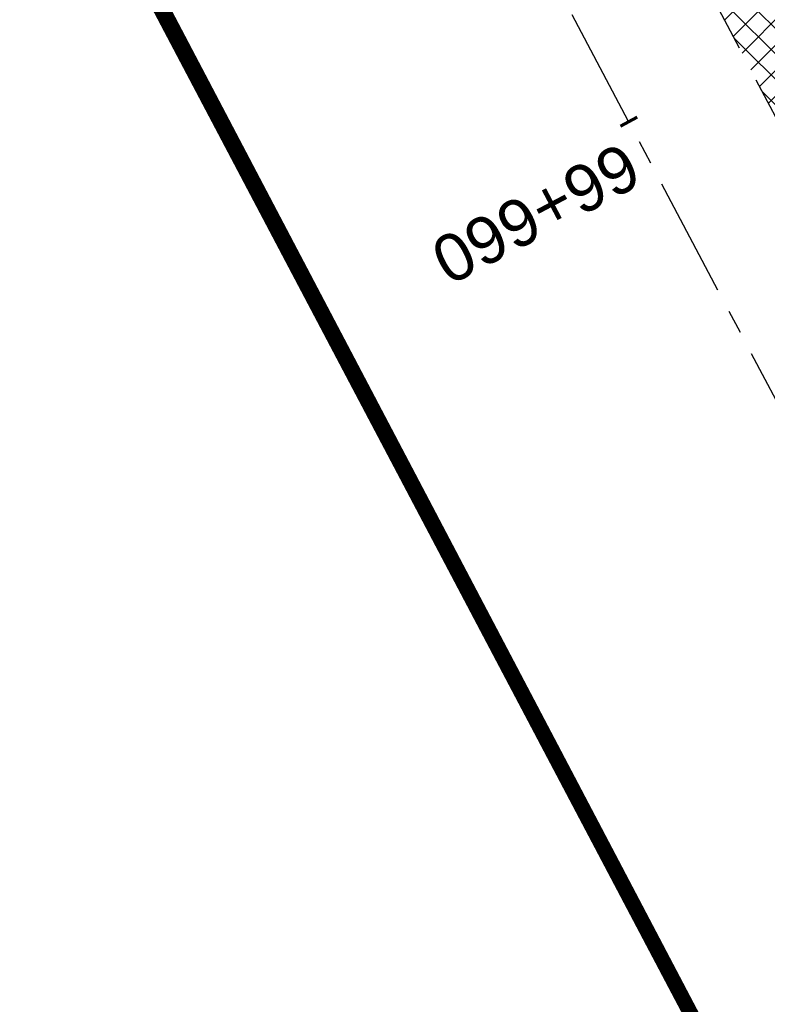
# Model space of a CAD drawing. Header units: metres. Extents: x 7529682 to 7533711, y 5721195 to 5727842.
# Tile 219 of 232: x 7529773 to 7529793, y 5727615 to 5727641. Entities that reach past the tile are written whole.
import ezdxf

# ---------------------------------------------------------------- set-up
doc = ezdxf.new("R2010")
doc.units = ezdxf.units.M
for name, pattern in [('817-dzialki-09-05-04$0$HIDDEN', [0.375, 0.25, -0.125]), ('ACAD_ISO05W100', [33, 24, -3, 0, -3, 0, -3]), ('CENTER', [50.800000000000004, 31.75, -6.35, 6.35, -6.35]), ('HIDDEN', [9.524999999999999, 6.35, -3.175])]:
    doc.linetypes.add(name, pattern=pattern)
doc.layers.add('C-DROGI-SYTUACJA-ETYKIETY', color=7, linetype='Continuous')
doc.layers.add('D-hatch-pobocza', color=131, linetype='Continuous')
doc.layers.add('D-hatch-ciag-pieszo-rowerowy', color=7, linetype='Continuous', lineweight=13, true_color=0xff9f80)
doc.layers.add('D-LR-etap-III', color=7, linetype='817-dzialki-09-05-04$0$HIDDEN', lineweight=50, true_color=0x00008f)
for name, color, linetype, lineweight in [('D-krawędzie', 3, 'Continuous', 30), ('D-oś', 10, 'CENTER', 30), ('D-pas-drogowy', 7, 'ACAD_ISO05W100', 50)]:
    doc.layers.add(name, color=color, linetype=linetype, lineweight=lineweight)
doc.styles.get("Standard").update_dxf_attribs({"font": 'arial.ttf'})
pattern_1 = [(45, (0, 0), (-0.3367596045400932, 0.3367596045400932), []), (135, (0, 0), (-0.3367596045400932, -0.3367596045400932), [])]

# ---------------------------------------------------------------- blocks, each defined once
blk = doc.blocks.new('AeccTickLine')
at = {"color": 0, "linetype": 'ByBlock', "lineweight": -2}
blk.add_line((0, 1), (-3.673819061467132e-16, -1), dxfattribs=at)

msp = doc.modelspace()

# ---------------------------------------------------------------- hatches: boundary and pattern name
at = {"layer": 'D-hatch-ciag-pieszo-rowerowy'}
h = msp.add_hatch(dxfattribs=at)
h.set_pattern_fill('ANSI37', color=256, scale=0.15, style=0)
h.set_pattern_definition(pattern_1)
edge = h.paths.add_edge_path()
edge.add_line((7529794.958380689, 5727650.502753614), (7529776.018862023, 5727686.408104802))
edge.add_line((7529776.018862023, 5727686.408104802), (7529748.844146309, 5727737.804834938))
edge.add_line((7529748.844146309, 5727737.804834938), (7529744.118206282, 5727746.74085977))
edge.add_arc((7529726.438443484, 5727737.390673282), 19.99999999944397, 27.87274248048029, 44.29653356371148)
edge.add_line((7529740.753143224, 5727751.358112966), (7529739.549339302, 5727752.591845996))
edge.add_arc((7529753.864039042, 5727766.559285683), 20.00000000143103, 207.9018329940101, 224.2965335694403, ccw=False)
edge.add_line((7529736.189025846, 5727757.200123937), (7529717.234917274, 5727792.995436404))
edge.add_line((7529717.234917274, 5727792.995436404), (7529715.008102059, 5727791.858474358))
edge.add_line((7529715.008102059, 5727791.858474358), (7529734.148178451, 5727755.711956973))
edge.add_arc((7529751.823191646, 5727765.071118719), 20.00000000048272, 207.9018329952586, 224.2965335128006)
edge.add_line((7529737.508491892, 5727751.103679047), (7529738.711843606, 5727749.870409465))
edge.add_arc((7529724.397143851, 5727735.902969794), 20.00000000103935, 27.872755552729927, 44.29653350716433, ccw=False)
edge.add_line((7529742.076904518, 5727745.253160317), (7529746.632590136, 5727736.639065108))
edge.add_line((7529746.632590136, 5727736.639065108), (7529773.807632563, 5727685.241715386))
edge.add_line((7529773.807632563, 5727685.241715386), (7529792.751453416, 5727649.32820815))
edge.add_line((7529792.751453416, 5727649.32820815), (7529811.280610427, 5727614.820112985))
edge.add_line((7529811.280610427, 5727614.820112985), (7529836.65722672, 5727568.297035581))
edge.add_line((7529836.65722672, 5727568.297035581), (7529856.555421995, 5727531.254685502))
edge.add_line((7529856.555421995, 5727531.254685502), (7529859.535583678, 5727525.636840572))
edge.add_line((7529859.535583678, 5727525.636840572), (7529862.564623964, 5727525.261605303))
edge.add_line((7529862.564623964, 5727525.261605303), (7529858.760863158, 5727532.432000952))
edge.add_line((7529858.760863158, 5727532.432000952), (7529838.855794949, 5727569.487145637))
edge.add_line((7529838.855794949, 5727569.487145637), (7529813.479282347, 5727616.010032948))
edge.add_line((7529813.479282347, 5727616.010032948), (7529794.958380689, 5727650.502753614))
at = {"layer": 'D-hatch-pobocza'}
h = msp.add_hatch(dxfattribs=at)
h.set_pattern_fill('ANSI37', color=256, scale=0.15, style=0)
h.set_pattern_definition(pattern_1)
h.paths.add_polyline_path([(7529905.34, 5727429.09), (7529892.28, 5727453.58), (7529881.53, 5727473.69), (7529872.269999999, 5727491.4), (7529857.46, 5727519.14), (7529841.38, 5727549.79), (7529827.75, 5727575.78), (7529816.4, 5727596.89), (7529800.429999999, 5727627.4), (7529788.07, 5727650.98), (7529775.849999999, 5727673.83), (7529761.3, 5727701.31), (7529749.889999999, 5727722.83), (7529745.5, 5727731.66), (7529738.971069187, 5727744.084810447), (7529737.464618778, 5727743.315650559), (7529742.212649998, 5727734.301517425), (7529762.326041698, 5727696.273621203), (7529777.784920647, 5727667.006134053), (7529799.321516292, 5727626.300085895), (7529822.193292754, 5727583.155579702), (7529846.923978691, 5727536.347271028), (7529864.751945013, 5727502.662709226), (7529900.458527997, 5727434.964956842), (7529935.352393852, 5727369.308325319), (7529971.475882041, 5727300.786382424), (7529988.360755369, 5727268.841161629), (7529990.28, 5727268.6), (7529990.329092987, 5727268.617154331), (7529981.66, 5727284.96), (7529968.42, 5727309.6), (7529956.4, 5727332.85), (7529943.519999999, 5727357.04), (7529932.32, 5727378.32), (7529916.679999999, 5727408.01)])

# ---------------------------------------------------------------- linework, layer by layer
at = {"layer": 'D-krawędzie', "linetype": 'HIDDEN', "ltscale": 0.3}
msp.add_lwpolyline([(7529737.464618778, 5727743.315650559), (7529742.212649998, 5727734.301517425), (7529762.326041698, 5727696.273621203), (7529777.784920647, 5727667.006134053), (7529799.321516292, 5727626.300085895), (7529822.193292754, 5727583.155579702), (7529846.923978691, 5727536.347271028), (7529864.751945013, 5727502.662709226), (7529900.458527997, 5727434.964956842), (7529935.352393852, 5727369.308325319), (7529971.475882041, 5727300.786382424), (7530006.701701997, 5727234.141132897)], dxfattribs=at)
at = {"layer": 'D-LR-etap-III', "ltscale": 10, "flags": 128}
msp.add_lwpolyline([(7531750.474471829, 5723895.103125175, 0.4, 0.4, 0), (7531750.505, 5723895.13, 0.4, 0.4, 0), (7531682.71, 5724022.92, 0.4, 0.4, 0), (7531619.177023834, 5724147.203692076, 0.4, 0.4, 0), (7531592.308960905, 5724198.48863389, 0.4, 0.4, 0), (7531553.263875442, 5724272.918564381, 0.4, 0.4, 0), (7531504.019999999, 5724366.79, 0.4, 0.4, 0), (7531482.09, 5724407.62, 0.4, 0.4, 0), (7531412.350402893, 5724541.182759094, 0.4, 0.4, 0), (7531388.463669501, 5724586.929768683, 0.4, 0.4, 0), (7531345.12, 5724669.94, 0.4, 0.4, 0), (7531127.66, 5725081.67, 0.4, 0.4, 0), (7531059.253139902, 5725211.040795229, 0.4, 0.4, 0), (7531008.007244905, 5725307.953830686, 0.4, 0.4, 0), (7530964.181635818, 5725390.835555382, 0.4, 0.4, 0), (7530914.557354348, 5725484.683561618, 0.4, 0.4, 0), (7530865.243241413, 5725577.493975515, 0.4, 0.4, 0), (7530840.085257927, 5725624.058651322, 0.4, 0.4, 0), (7530802.559525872, 5725694.924584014, 0.4, 0.4, 0), (7530755.54, 5725787.51, 0.4, 0.4, 0), (7530708.717810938, 5725876.303221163, 0.4, 0.4, 0), (7530695.12, 5725902.09, 0.4, 0.4, 0), (7530642.91397006, 5726001.07839487, 0.4, 0.4, 0), (7530634.934723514, 5726016.146615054, 0.4, 0.4, 0), (7530610.820000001, 5726061.929999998, 0.4, 0.4, 0), (7530610.820000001, 5726061.929999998, 0.4, 0.4, 0), (7530607.21, 5726063.51, 0.4, 0.4, 0), (7530597.42, 5726080.68, 0.4, 0.4, 0), (7530591.16, 5726088.44, 0.4, 0.4, 0), (7530581.28, 5726107.21, 0.4, 0.4, 0), (7530571.29, 5726130.56, 0.4, 0.4, 0), (7530549.554994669, 5726171.527317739, 0.4, 0.4, 0), (7530531.014309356, 5726206.473807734, 0.4, 0.4, 0), (7530516.461208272, 5726236.016618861, 0.4, 0.4, 0), (7530500.798929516, 5726266.141265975, 0.4, 0.4, 0), (7530491.349999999, 5726283.94, 0.4, 0.4, 0), (7530482.4, 5726303.41, 0.4, 0.4, 0), (7530482.4, 5726303.41, 0.4, 0.4, 0), (7530450.41, 5726357.28, 0.4, 0.4, 0), (7530397.759396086, 5726458.499907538, 0.4, 0.4, 0), (7530334.707815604, 5726583.664702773, 0.4, 0.4, 0), (7530303.939274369, 5726645.167943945, 0.4, 0.4, 0), (7530300.509779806, 5726651.777515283, 0.4, 0.4, 0), (7530289.213532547, 5726671.966724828, 0.4, 0.4, 0), (7530281.54, 5726685.57, 0.4, 0.4, 0), (7530261.37085633, 5726724.163374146, 0.4, 0.4, 0), (7530254.03, 5726738.21, 0.4, 0.4, 0), (7530197.219999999, 5726845.06, 0.4, 0.4, 0), (7530194.71, 5726849.15, 0.4, 0.4, 0), (7530195.92, 5726850.75, 0.4, 0.4, 0), (7530170.546669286, 5726892.961489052, 0.4, 0.4, 0), (7530143.174718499, 5726945.065838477, 0.4, 0.4, 0), (7530105.059999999, 5727018.32, 0.4, 0.4, 0), (7530100.059999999, 5727027.16, 0.4, 0.4, 0), (7530062.318670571, 5727099.625398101, 0.4, 0.4, 0), (7530015.378537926, 5727189.420463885, 0.4, 0.4, 0), (7529983.207960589, 5727250.206596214, 0.4, 0.4, 0), (7529953.284293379, 5727306.74720398, 0.4, 0.4, 0), (7529900.67053443, 5727406.15903814, 0.4, 0.4, 0), (7529890.630239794, 5727425.131178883, 0.4, 0.4, 0), (7529875.155383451, 5727454.426350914, 0.4, 0.4, 0), (7529857.560096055, 5727487.787346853, 0.4, 0.4, 0), (7529835.194401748, 5727530.19312405, 0.4, 0.4, 0), (7529811.740544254, 5727574.662079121, 0.4, 0.4, 0), (7529792.101859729, 5727611.922638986, 0.4, 0.4, 0), (7529768.066117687, 5727657.469613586, 0.4, 0.4, 0), (7529755.210566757, 5727682.131373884, 0.4, 0.4, 0), (7529753.309999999, 5727681.13, 0.4, 0.4, 0), (7529739.21, 5727707.77, 0.4, 0.4, 0), (7529735.394745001, 5727711.251990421, 0.4, 0.4, 0), (7529725.42, 5727730.2, 0.4, 0.4, 0), (7529723.55, 5727729.88, 0.4, 0.4, 0), (7529695.566668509, 5727782.932080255, 0.4, 0.4, 0), (7529717.67971874, 5727794.024357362, 0.4, 0.4, 0), (7529736.274870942, 5727758.647400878, 0.4, 0.4, 0), (7529736.274870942, 5727758.647400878, 0.4, 0.4, 0), (7529744.511003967, 5727750.406106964, 0.4, 0.4, 0), (7529744.511003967, 5727750.406106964, 0.4, 0.4, 0), (7529750.282568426, 5727738.549848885, 0.4, 0.4, 0), (7529777.108510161, 5727687.569424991, 0.4, 0.4, 0), (7529796.51537536, 5727651.329932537, 0.4, 0.4, 0), (7529814.937945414, 5727616.793170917, 0.4, 0.4, 0), (7529839.006722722, 5727572.303976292, 0.4, 0.4, 0), (7529860.617626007, 5727532.509108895, 0.4, 0.4, 0), (7529882.348967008, 5727491.504261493, 0.4, 0.4, 0), (7529904.865139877, 5727449.096370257, 0.4, 0.4, 0), (7529920.747384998, 5727418.884773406, 0.4, 0.4, 0), (7529946.676504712, 5727368.547487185, 0.4, 0.4, 0), (7529972.024701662, 5727320.573310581, 0.4, 0.4, 0), (7529987.740014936, 5727290.153392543, 0.4, 0.4, 0), (7529996.497385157, 5727273.661630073, 0.4, 0.4, 0), (7530017.541471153, 5727234.202689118, 0.4, 0.4, 0), (7530033.053657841, 5727204.864166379, 0.4, 0.4, 0), (7530051.622983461, 5727170.222745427, 0.4, 0.4, 0), (7530069.276612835, 5727137.015751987, 0.4, 0.4, 0), (7530089.385386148, 5727097.533639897, 0.4, 0.4, 0), (7530109.712512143, 5727060.746615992, 0.4, 0.4, 0), (7530136.769722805, 5727011.640131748, 0.4, 0.4, 0), (7530162.446686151, 5726962.743777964, 0.4, 0.4, 0), (7530187.674104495, 5726916.992101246, 0.4, 0.4, 0), (7530207.820739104, 5726879.335323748, 0.4, 0.4, 0), (7530230.625609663, 5726834.518686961, 0.4, 0.4, 0), (7530262.288093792, 5726776.61832811, 0.4, 0.4, 0), (7530277.509672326, 5726760.213143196, 0.4, 0.4, 0), (7530286.036865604, 5726744.106684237, 0.4, 0.4, 0), (7530288.097472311, 5726735.884066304, 0.4, 0.4, 0), (7530290.393870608, 5726725.046963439, 0.4, 0.4, 0), (7530296.17664807, 5726713.582980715, 0.4, 0.4, 0), (7530302.726195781, 5726701.18226779, 0.4, 0.4, 0), (7530325.685047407, 5726657.466383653, 0.4, 0.4, 0), (7530343.243978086, 5726623.648592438, 0.4, 0.4, 0), (7530360.229820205, 5726591.746871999, 0.4, 0.4, 0), (7530383.20855044, 5726548.059469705, 0.4, 0.4, 0), (7530406.017875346, 5726503.605514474, 0.4, 0.4, 0), (7530427.464919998, 5726462.620289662, 0.4, 0.4, 0), (7530447.9278544, 5726424.388014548, 0.4, 0.4, 0), (7530471.126878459, 5726379.920667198, 0.4, 0.4, 0), (7530490.501003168, 5726343.033350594, 0.4, 0.4, 0), (7530509.499458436, 5726306.733076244, 0.4, 0.4, 0), (7530529.890269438, 5726267.244072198, 0.4, 0.4, 0), (7530543.852446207, 5726238.990319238, 0.4, 0.4, 0), (7530554.808897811, 5726218.943990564, 0.4, 0.4, 0), (7530559.027108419, 5726212.223286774, 0.4, 0.4, 0), (7530563.060988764, 5726206.409670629, 0.4, 0.4, 0), (7530566.93354971, 5726200.463543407, 0.4, 0.4, 0), (7530569.771022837, 5726194.901501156, 0.4, 0.4, 0), (7530571.47319415, 5726191.282350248, 0.4, 0.4, 0), (7530572.839142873, 5726188.024533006, 0.4, 0.4, 0), (7530575.295071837, 5726182.034664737, 0.4, 0.4, 0), (7530579.736851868, 5726173.306070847, 0.4, 0.4, 0), (7530583.3, 5726167.41, 0.4, 0.4, 0), (7530593.4, 5726163.33, 0.4, 0.4, 0), (7530598.618375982, 5726155.264489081, 0.4, 0.4, 0), (7530608.258304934, 5726140.497132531, 0.4, 0.4, 0), (7530603.269999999, 5726136.83, 0.4, 0.4, 0), (7530606.53, 5726131.84, 0.4, 0.4, 0), (7530604.239057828, 5726124.21679044, 0.4, 0.4, 0), (7530605.847136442, 5726121.630127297, 0.4, 0.4, 0), (7530608.971611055, 5726116.164124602, 0.4, 0.4, 0), (7530618.114293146, 5726097.791111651, 0.4, 0.4, 0), (7530651.213125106, 5726034.959524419, 0.4, 0.4, 0), (7530670.243741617, 5725998.61095082, 0.4, 0.4, 0), (7530698.075474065, 5725945.952624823, 0.4, 0.4, 0), (7530716.505955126, 5725911.3051464, 0.4, 0.4, 0), (7530735.223454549, 5725875.667401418, 0.4, 0.4, 0), (7530752.504235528, 5725842.154920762, 0.4, 0.4, 0), (7530778.310652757, 5725793.501254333, 0.4, 0.4, 0), (7530797.499961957, 5725756.381811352, 0.4, 0.4, 0), (7530812.518974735, 5725728.28874362, 0.4, 0.4, 0), (7530820.039295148, 5725713.160404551, 0.4, 0.4, 0), (7530822.422446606, 5725710.193574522, 0.4, 0.4, 0), (7530833.154893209, 5725688.800634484, 0.4, 0.4, 0), (7530849.629354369, 5725656.158601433, 0.4, 0.4, 0), (7530867.98290276, 5725621.963939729, 0.4, 0.4, 0), (7530872.629809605, 5725612.88760475, 0.4, 0.4, 0), (7530880.354488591, 5725597.594500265, 0.4, 0.4, 0), (7530883.839446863, 5725593.389159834, 0.4, 0.4, 0), (7530891.782113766, 5725587.763349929, 0.4, 0.4, 0), (7530895.038670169, 5725584.280746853, 0.4, 0.4, 0), (7530897.033644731, 5725580.941110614, 0.4, 0.4, 0), (7530900.951646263, 5725579.945856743, 0.4, 0.4, 0), (7530904.80970798, 5725571.977328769, 0.4, 0.4, 0), (7530903.682362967, 5725568.566434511, 0.4, 0.4, 0), (7530908.900614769, 5725558.844845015, 0.4, 0.4, 0), (7530910.252030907, 5725545.671606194, 0.4, 0.4, 0), (7530912.872986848, 5725538.645543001, 0.4, 0.4, 0), (7530945.278171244, 5725478.464284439, 0.4, 0.4, 0), (7530959.692318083, 5725450.24628822, 0.4, 0.4, 0), (7531002.82670893, 5725368.192370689, 0.4, 0.4, 0), (7531044.703532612, 5725290.314293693, 0.4, 0.4, 0), (7531064.098839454, 5725253.212562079, 0.4, 0.4, 0), (7531083.010253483, 5725216.677517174, 0.4, 0.4, 0), (7531113.013137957, 5725158.465613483, 0.4, 0.4, 0), (7531137.364304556, 5725113.07076138, 0.4, 0.4, 0), (7531150.830830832, 5725086.711759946, 0.4, 0.4, 0), (7531159.745663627, 5725076.640848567, 0.4, 0.4, 0), (7531166.309999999, 5725074.58, 0.4, 0.4, 0), (7531172.29, 5725062.58, 0.4, 0.4, 0), (7531170.589828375, 5725055.605912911, 0.4, 0.4, 0), (7531173.732823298, 5725044.080706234, 0.4, 0.4, 0), (7531215.342008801, 5724964.859648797, 0.4, 0.4, 0), (7531238.054496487, 5724921.684649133, 0.4, 0.4, 0), (7531262.389821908, 5724875.282876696, 0.4, 0.4, 0), (7531295.587160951, 5724811.265731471, 0.4, 0.4, 0), (7531348.487908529, 5724712.362812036, 0.4, 0.4, 0), (7531363.740817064, 5724682.68394264, 0.4, 0.4, 0), (7531366.986905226, 5724675.865317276, 0.4, 0.4, 0), (7531382.541261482, 5724646.110625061, 0.4, 0.4, 0), (7531401.299165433, 5724610.874551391, 0.4, 0.4, 0), (7531428.964837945, 5724558.862274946, 0.4, 0.4, 0), (7531449.111202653, 5724520.397801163, 0.4, 0.4, 0), (7531477.292992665, 5724465.831467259, 0.4, 0.4, 0), (7531500.996290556, 5724421.112506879, 0.4, 0.4, 0), (7531512.121834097, 5724400.549045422, 0.4, 0.4, 0), (7531513.78163794, 5724396.757451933, 0.4, 0.4, 0), (7531526.32, 5724379.39, 0.4, 0.4, 0), (7531566.783642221, 5724302.73628205, 0.4, 0.4, 0), (7531578.579156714, 5724282.774819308, 0.4, 0.4, 0), (7531584.232619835, 5724273.111246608, 0.4, 0.4, 0), (7531590.109283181, 5724263.508189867, 0.4, 0.4, 0), (7531593.027899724, 5724258.771479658, 0.4, 0.4, 0), (7531595.711841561, 5724254.226824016, 0.4, 0.4, 0), (7531601.659976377, 5724243.898197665, 0.4, 0.4, 0), (7531606.097733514, 5724235.986407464, 0.4, 0.4, 0), (7531609.382207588, 5724230.799061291, 0.4, 0.4, 0), (7531611.580260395, 5724227.671180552, 0.4, 0.4, 0), (7531612.707802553, 5724225.86410867, 0.4, 0.4, 0), (7531618.665224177, 5724214.480919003, 0.4, 0.4, 0), (7531619.885522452, 5724212.333950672, 0.4, 0.4, 0), (7531620.931818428, 5724210.787064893, 0.4, 0.4, 0), (7531623.518605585, 5724207.111542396, 0.4, 0.4, 0), (7531626.143926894, 5724203.61306897, 0.4, 0.4, 0), (7531632.022984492, 5724196.485954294, 0.4, 0.4, 0), (7531653.949089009, 5724152.617641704, 0.4, 0.4, 0), (7531656.750690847, 5724143.103797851, 0.4, 0.4, 0), (7531659.61440691, 5724133.254504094, 0.4, 0.4, 0), (7531661.627147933, 5724128.646047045, 0.4, 0.4, 0.01093811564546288), (7531674.314987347, 5724101.43546424, 0.4, 0.4, 0), (7531685.137626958, 5724081.408252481, 0.4, 0.4, 0), (7531692.159945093, 5724066.277333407, 0.4, 0.4, 0), (7531699.662164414, 5724051.388120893, 0.4, 0.4, 0), (7531704.480624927, 5724040.808561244, 0.4, 0.4, 0), (7531704.480624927, 5724040.808561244, 0.4, 0.4, 0), (7531704.401251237, 5724037.368913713, 0.4, 0.4, 0), (7531720.383609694, 5724003.441317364, 0.4, 0.4, 0), (7531728.79890528, 5723986.206298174, 0.4, 0.4, 0), (7531733.237926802, 5723977.192631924, 0.4, 0.4, 0), (7531736.750027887, 5723969.505210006, 0.4, 0.4, 0), (7531737.336143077, 5723968.518916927, 0.4, 0.4, 0), (7531738.285051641, 5723967.699360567, 0.4, 0.4, 0), (7531742.180915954, 5723962.346428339, 0.4, 0.4, 0), (7531744.286141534, 5723958.615526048, 0.4, 0.4, 0), (7531755.393260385, 5723944.192617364, 0.4, 0.4, 0), (7531758.69, 5723936.76, 0.4, 0.4, 0), (7531780.08, 5723929.25, 0.4, 0.4, 0), (7531792.611989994, 5723906.337708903, 0.4, 0.4, 0), (7531792.611989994, 5723906.337708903, 0.4, 0.4, 0), (7531756.962094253, 5723883.055323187, 0.4, 0.4, 0), (7531750.46, 5723895.130000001, 0.4, 0.4, 0), (7531750.46, 5723895.130000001, 0, 0, 0)], format="xyseb", dxfattribs=at)
at = {"layer": 'D-oś', "ltscale": 0.1}
msp.add_lwpolyline([(7530003.607351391, 5727232.505591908), (7529968.380651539, 5727299.152506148), (7529932.259012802, 5727367.670940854), (7529897.365313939, 5727433.327258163), (7529861.65733063, 5727501.027665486), (7529843.82935013, 5727534.712256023), (7529819.099801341, 5727581.518412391), (7529796.227829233, 5727624.663290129), (7529774.690104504, 5727665.371474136), (7529759.232144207, 5727694.637223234), (7529739.11997146, 5727732.662816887), (7529700.238234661, 5727806.043346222)], dxfattribs=at)
at = {"layer": 'D-pas-drogowy', "ltscale": 0.2, "flags": 128}
msp.add_lwpolyline([(7531633.018560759, 5724182.834272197, 0.4, 0.4, 0), (7531617.558899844, 5724211.608162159, 0.4, 0.4, 0), (7531566.783642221, 5724302.73628205, 0.4, 0.4, 0), (7531538.419082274, 5724356.469679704, 0.4, 0.4, 0), (7531526.32, 5724379.39, 0.4, 0.4, 0), (7531516.102085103, 5724393.607319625, 0.4, 0.4, 0.001485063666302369), (7531513.78037409, 5724396.837773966, 0.4, 0.4, 0), (7531501.87, 5724413.41, 0.4, 0.4, 0), (7531474.926107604, 5724464.507896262, 0.4, 0.4, 0), (7531446.200436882, 5724518.992313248, 0.4, 0.4, 0), (7531424.962185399, 5724559.262257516, 0.4, 0.4, 0), (7531398.444460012, 5724609.565801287, 0.4, 0.4, 0), (7531379.647455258, 5724645.216004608, 0.4, 0.4, 0), (7531365.23, 5724672.56, 0.4, 0.4, 0), (7531341.305752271, 5724717.915356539, 0.4, 0.4, 0), (7531312.899996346, 5724771.788898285, 0.4, 0.4, 0), (7531292.590923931, 5724810.306502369, 0.4, 0.4, 0), (7531259.391619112, 5724873.271351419, 0.4, 0.4, 0), (7531233.740401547, 5724921.922582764, 0.4, 0.4, 0), (7531203.072738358, 5724980.092044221, 0.4, 0.4, 0), (7531173.471398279, 5725036.225177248, 0.4, 0.4, 0), (7531168.269999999, 5725046.09, 0.4, 0.4, 0), (7531172.29, 5725062.58, 0.4, 0.4, 0), (7531166.309999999, 5725074.58, 0.4, 0.4, 0), (7531150.32, 5725079.6, 0.4, 0.4, 0), (7531141.5, 5725096.43, 0.4, 0.4, 0), (7531109.311735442, 5725157.814415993, 0.4, 0.4, 0), (7531086.641300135, 5725201.047918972, 0.4, 0.4, 0), (7531059.198258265, 5725253.383662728, 0.4, 0.4, 0), (7531028.206828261, 5725312.48946212, 0.4, 0.4, 0), (7530999.104694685, 5725367.990143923, 0.4, 0.4, 0), (7530956.247527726, 5725449.724815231, 0.4, 0.4, 0), (7530924.397774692, 5725510.463768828, 0.4, 0.4, 0), (7530897.509999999, 5725561.74, 0.4, 0.4, 0), (7530894.46, 5725566.14, 0.4, 0.4, 0), (7530892.16, 5725570.49, 0.4, 0.4, 0), (7530869.362688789, 5725613.307018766, 0.4, 0.4, 0), (7530861.693971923, 5725627.704613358, 0.4, 0.4, 0), (7530852.74, 5725644.52, 0.4, 0.4, 0), (7530831.509999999, 5725684.2, 0.4, 0.4, 0), (7530811.13, 5725722.52, 0.4, 0.4, 0), (7530792.3476413, 5725757.940652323, 0.4, 0.4, 0), (7530768.03, 5725803.8, 0.4, 0.4, 0), (7530748.768542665, 5725840.178507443, 0.4, 0.4, 0), (7530727.7, 5725879.97, 0.4, 0.4, 0), (7530712.0981582, 5725909.54523909, 0.4, 0.4, 0), (7530693.644105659, 5725944.645156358, 0.4, 0.4, 0), (7530665.702224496, 5725997.538976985, 0.4, 0.4, 0), (7530641.759999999, 5726042.88, 0.4, 0.4, 0), (7530616.5, 5726091.48, 0.4, 0.4, 0), (7530604.628439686, 5726114.319880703, 0.4, 0.4, -0.007762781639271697), (7530602.5, 5726118.43, 0.4, 0.4, 0), (7530603.992037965, 5726123.394821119, 0.4, 0.4, 0), (7530606.53, 5726131.84, 0.4, 0.4, 0), (7530603.269999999, 5726136.83, 0.4, 0.4, 0), (7530593.775620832, 5726151.368713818, 0.4, 0.4, 0), (7530590.202637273, 5726156.84001263, 0.4, 0.4, 0), (7530583.3, 5726167.41, 0.4, 0.4, 0), (7530580.578343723, 5726170.427567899, 0.4, 0.4, 0), (7530575.849999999, 5726175.67, 0.4, 0.4, 0), (7530569.009999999, 5726186.66, 0.4, 0.4, 0), (7530562.555322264, 5726199.189409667, 0.4, 0.4, 0), (7530555.67, 5726211.39, 0.4, 0.4, 0), (7530548.29, 5726224.23, 0.4, 0.4, 0), (7530540.58, 5726237.71, 0.4, 0.4, 0), (7530532.679999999, 5726252.65, 0.4, 0.4, 0), (7530524.059999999, 5726269.35, 0.4, 0.4, 0), (7530502.82, 5726309.91, 0.4, 0.4, 0), (7530488.83, 5726336.63, 0.4, 0.4, 0), (7530466.03, 5726380.16, 0.4, 0.4, 0), (7530438.469999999, 5726432.77, 0.4, 0.4, 0), (7530424.53, 5726459.09, 0.4, 0.4, 0), (7530401.63, 5726502.97, 0.4, 0.4, 0), (7530383.38, 5726538.06, 0.4, 0.4, 0), (7530353.969999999, 5726593.52, 0.4, 0.4, 0), (7530338.469999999, 5726622.74, 0.4, 0.4, 0), (7530322.009999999, 5726653.88, 0.4, 0.4, 0), (7530297.54, 5726700.33, 0.4, 0.4, 0), (7530287.38, 5726719.6, 0.4, 0.4, 0), (7530285.94993921, 5726722.315508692, 0.4, 0.4, 0), (7530280.259999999, 5726733.12, 0.4, 0.4, 0), (7530266.73, 5726758.74, 0.4, 0.4, 0), (7530260.42, 5726770.47, 0.4, 0.4, 0), (7530253.25, 5726783.82, 0.4, 0.4, 0), (7530244.95, 5726799.33, 0.4, 0.4, 0), (7530239.389999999, 5726808.49, 0.4, 0.4, 0), (7530238.29, 5726807.9, 0.4, 0.4, 0), (7530218.11, 5726850.67, 0.4, 0.4, 0), (7530175.906646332, 5726928.168028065, 0.4, 0.4, 0), (7530096.679999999, 5727076.15, 0.4, 0.4, 0), (7530094.679999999, 5727079.89, 0.4, 0.4, 0), (7530064.59693469, 5727135.522637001, 0.4, 0.4, 0), (7530046.730970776, 5727168.8921561, 0.4, 0.4, 0), (7530025.803045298, 5727208.461374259, 0.4, 0.4, 0), (7530012.846501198, 5727232.979315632, 0.4, 0.4, 0), (7529994.15, 5727268.45, 0.4, 0.4, 0), (7529981.670868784, 5727291.93018666, 0.4, 0.4, 0), (7529949.889999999, 5727351.73, 0.4, 0.4, 0), (7529924.75, 5727399.03, 0.4, 0.4, 0), (7529915.515824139, 5727417.099754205, 0.4, 0.4, 0), (7529885.83, 5727475.19, 0.4, 0.4, 0), (7529862.559999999, 5727519.97, 0.4, 0.4, 0), (7529852.984923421, 5727538.191086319, 0.4, 0.4, 0), (7529836.513084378, 5727569.51130111, 0.4, 0.4, 0), (7529815.36890814, 5727609.140983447, 0.4, 0.4, 0), (7529792.795203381, 5727651.247499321, 0.4, 0.4, 0), (7529774.199114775, 5727685.858348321, 0.4, 0.4, 0), (7529746.966026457, 5727736.059440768, 0.4, 0.4, 0), (7529733.92, 5727757.62, 0.4, 0.4, 0), (7529708.607472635, 5727806.388536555, 0.4, 0.4, 0), (7529688.491967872, 5727796.344621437, 0.4, 0.4, 0), (7529723.55, 5727729.88, 0.4, 0.4, 0), (7529725.42, 5727730.2, 0.4, 0.4, 0), (7529735.38, 5727711.28, 0.4, 0.4, 0), (7529739.21, 5727707.77, 0.4, 0.4, 0), (7529753.309999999, 5727681.13, 0.4, 0.4, 0), (7529755.178396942, 5727682.114424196, 0.4, 0.4, 0), (7529792.101859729, 5727611.922638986, 0.4, 0.4, 0), (7529811.740544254, 5727574.662079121, 0.4, 0.4, 0), (7529835.194401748, 5727530.19312405, 0.4, 0.4, 0), (7529857.560096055, 5727487.787346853, 0.4, 0.4, 0), (7529875.155383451, 5727454.426350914, 0.4, 0.4, 0), (7529890.630239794, 5727425.131178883, 0.4, 0.4, 0), (7529900.67053443, 5727406.15903814, 0.4, 0.4, 0), (7529953.284293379, 5727306.74720398, 0.4, 0.4, 0), (7529983.207960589, 5727250.206596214, 0.4, 0.4, 0), (7530015.378537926, 5727189.420463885, 0.4, 0.4, 0), (7530062.318670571, 5727099.625398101, 0.4, 0.4, 0), (7530100.059999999, 5727027.16, 0.4, 0.4, 0), (7530105.059999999, 5727018.32, 0.4, 0.4, 0), (7530143.174718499, 5726945.065838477, 0.4, 0.4, 0), (7530170.546669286, 5726892.961489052, 0.4, 0.4, 0), (7530195.92, 5726850.75, 0.4, 0.4, 0), (7530194.71, 5726849.15, 0.4, 0.4, 0), (7530197.219999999, 5726845.06, 0.4, 0.4, 0), (7530254.03, 5726738.21, 0.4, 0.4, 0), (7530261.37085633, 5726724.163374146, 0.4, 0.4, 0), (7530281.54, 5726685.57, 0.4, 0.4, 0), (7530289.213532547, 5726671.966724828, 0.4, 0.4, 0), (7530300.509779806, 5726651.777515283, 0.4, 0.4, 0), (7530303.939274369, 5726645.167943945, 0.4, 0.4, 0), (7530334.707815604, 5726583.664702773, 0.4, 0.4, 0), (7530397.759396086, 5726458.499907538, 0.4, 0.4, 0), (7530450.41, 5726357.28, 0.4, 0.4, 0), (7530482.4, 5726303.41, 0.4, 0.4, 0), (7530483.687990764, 5726301.003383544, 0.4, 0.4, 0), (7530491.349999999, 5726283.94, 0.4, 0.4, 0), (7530512.67, 5726243.78, 0.4, 0.4, 0), (7530529.429999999, 5726209.46, 0.4, 0.4, 0), (7530571.29, 5726130.56, 0.4, 0.4, 0), (7530581.28, 5726107.21, 0.4, 0.4, 0), (7530591.16, 5726088.44, 0.4, 0.4, 0), (7530597.42, 5726080.68, 0.4, 0.4, 0), (7530607.21, 5726063.51, 0.4, 0.4, 0), (7530610.820000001, 5726061.929999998, 0.4, 0.4, 0), (7530634.934723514, 5726016.146615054, 0.4, 0.4, 0), (7530642.91397006, 5726001.07839487, 0.4, 0.4, 0), (7530695.12, 5725902.09, 0.4, 0.4, 0), (7530708.717810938, 5725876.303221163, 0.4, 0.4, 0), (7530755.54, 5725787.51, 0.4, 0.4, 0), (7530802.559525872, 5725694.924584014, 0.4, 0.4, 0), (7530840.085257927, 5725624.058651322, 0.4, 0.4, 0), (7530865.243241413, 5725577.493975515, 0.4, 0.4, 0), (7530914.557354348, 5725484.683561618, 0.4, 0.4, 0), (7530964.181635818, 5725390.835555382, 0.4, 0.4, 0), (7531008.007244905, 5725307.953830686, 0.4, 0.4, 0), (7531059.253139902, 5725211.040795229, 0.4, 0.4, 0), (7531127.66, 5725081.67, 0.4, 0.4, 0), (7531345.12, 5724669.94, 0.4, 0.4, 0), (7531388.463669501, 5724586.929768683, 0.4, 0.4, 0), (7531412.350402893, 5724541.182759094, 0.4, 0.4, 0), (7531482.09, 5724407.62, 0.4, 0.4, 0), (7531504.019999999, 5724366.79, 0.4, 0.4, 0), (7531519.374444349, 5724337.520497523, 0.4, 0.4, 0), (7531563.748815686, 5724252.931583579, 0.4, 0.4, 0), (7531602.175111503, 5724179.681224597, 0.4, 0.4, 0), (7531619.177023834, 5724147.203692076, 0.4, 0.4, 0), (7531625.038493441, 5724135.63500206, 0.4, 0.4, 0), (7531656.796442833, 5724073.31633882, 0.4, 0.4, 0), (7531675.12, 5724037.36, 0.4, 0.4, 0), (7531682.71, 5724022.92, 0.4, 0.4, 0), (7531705.565196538, 5723979.810545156, 0.4, 0.4, 0), (7531736.605941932, 5723921.261514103, 0.4, 0.4, 0), (7531750.46, 5723895.130000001, 0.4, 0.4, 0), (7531740.769999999, 5723886.56, 0.4, 0.4, 0), (7531732.86, 5723885, 0.4, 0.4, 0), (7531722.179999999, 5723887.77, 0.4, 0.4, 0), (7531729.87, 5723862.17, 0.4, 0.4, 0), (7531742.92, 5723861.93, 0.4, 0.4, 0), (7531763.71, 5723859.52, 0.4, 0.4, 0), (7531768.42, 5723854.12, 0.4, 0.4, 0), (7531787.42, 5723817.97, 0.4, 0.4, 0), (7531795.57, 5723809.82, 0.4, 0.4, 0), (7531816.346897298, 5723819.850397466, 0.4, 0.4, 0), (7531816.346897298, 5723819.850397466, 0.4, 0.4, 0), (7531805.059999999, 5723843.23, 0.4, 0.4, 0), (7531803.61, 5723886.23, 0.4, 0.4, 0), (7531803.61, 5723886.23, 0.4, 0.4, 0), (7531780.08, 5723929.25, 0.4, 0.4, 0), (7531758.69, 5723936.76, 0.4, 0.4, 0), (7531749.3590272, 5723946.412126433, 0.4, 0.4, 0), (7531742.71, 5723953.29, 0.4, 0.4, 0), (7531735.177368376, 5723967.877529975, 0.4, 0.4, 0), (7531722.37, 5723992.68, 0.4, 0.4, 0), (7531705.041669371, 5724030.885563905, 0.4, 0.4, 0), (7531699.469999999, 5724043.17, 0.4, 0.4, 0), (7531692.69, 5724058.11, 0.4, 0.4, 0), (7531679.672010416, 5724084.016803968, 0.4, 0.4, 0), (7531674.55, 5724094.21, 0.4, 0.4, 0), (7531666.633166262, 5724114.002855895, 0.4, 0.4, 0), (7531649, 5724153.82, 0.4, 0.4, 0), (7531641.49, 5724149.34, 0.4, 0.4, 0), (7531626.04, 5724179.34, 0.4, 0.4, 0), (7531633.03, 5724182.84, 0, 0, 0)], format="xyseb", dxfattribs=at)

# ---------------------------------------------------------------- block references
at = {"layer": 'C-DROGI-SYTUACJA-ETYKIETY', "color": 2, "linetype": 'Continuous', "lineweight": 60, "xscale": 0.2499999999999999, "yscale": 0.2499999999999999, "zscale": 0.2499999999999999, "rotation": 297.8822443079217}
msp.add_blockref('AeccTickLine', (7529789.112968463, 5727638.110999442), dxfattribs=at)

# ---------------------------------------------------------------- texts
at = {"layer": 'C-DROGI-SYTUACJA-ETYKIETY', "color": 2}
msp.add_text('66+660', height=1.25, rotation=207.8822443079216, dxfattribs=at).set_placement((7529788.956872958, 5727637.604161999))

doc.saveas('drawing.dxf')
